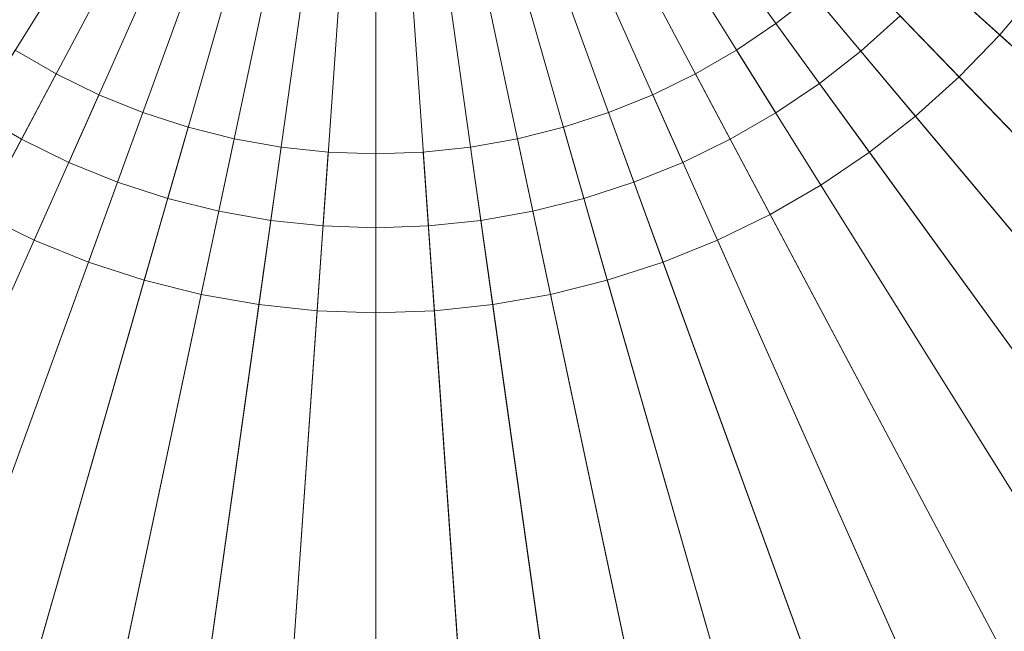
# Model space of a CAD drawing. Header units: centimetres. Extents: x -21.9 to 23.1, y -23 to 22.
# Tile 76 of 191: x -0.7 to 2.9, y -4.8 to -2.5. Entities that reach past the tile are written whole.
import ezdxf

# ---------------------------------------------------------------- set-up
doc = ezdxf.new("R2010")
doc.units = ezdxf.units.CM
doc.header["$LTSCALE"] = 2.54
doc.layers.add('Lucido design-1', color=7, linetype='Continuous')

# ---------------------------------------------------------------- blocks, each defined once
blk = doc.blocks.new('Gruppo-2-1')
at = {"color": 5, "linetype": 'Continuous', "lineweight": 9}
for points in [[(-1.3523, -2.5138, -936.3095), (-1.2078, -2.6439, -936.3095), (0.5828, -0.51, -936.3095)], [(0.5828, -0.51, -936.1095), (-1.2078, -2.6439, -936.1095), (-1.3523, -2.5138, -936.1095)], [(-1.2078, -2.6439, -936.3095), (-1.0546, -2.7636, -936.3095), (0.5828, -0.51, -936.3095)], [(0.5828, -0.51, -936.1095), (-1.0546, -2.7636, -936.1095), (-1.2078, -2.6439, -936.1095)], [(-1.0546, -2.7636, -936.3095), (-0.8934, -2.8723, -936.3095), (0.5828, -0.51, -936.3095)], [(0.5828, -0.51, -936.1095), (-0.8934, -2.8723, -936.1095), (-1.0546, -2.7636, -936.1095)], [(-0.8934, -2.8723, -936.3095), (-0.725, -2.9695, -936.3095), (0.5828, -0.51, -936.3095)], [(0.5828, -0.51, -936.1095), (-0.725, -2.9695, -936.1095), (-0.8934, -2.8723, -936.1095)], [(-0.725, -2.9695, -936.3095), (-0.5502, -3.0548, -936.3095), (0.5828, -0.51, -936.3095)], [(0.5828, -0.51, -936.1095), (-0.5502, -3.0548, -936.1095), (-0.725, -2.9695, -936.1095)], [(-0.5502, -3.0548, -936.3095), (-0.37, -3.1276, -936.3095), (0.5828, -0.51, -936.3095)], [(0.5828, -0.51, -936.1095), (-0.37, -3.1276, -936.1095), (-0.5502, -3.0548, -936.1095)], [(-0.37, -3.1276, -936.3095), (-0.1851, -3.1877, -936.3095), (0.5828, -0.51, -936.3095)], [(0.5828, -0.51, -936.1095), (-0.1851, -3.1877, -936.1095), (-0.37, -3.1276, -936.1095)], [(-0.1851, -3.1877, -936.3095), (0.0036, -3.2347, -936.3095), (0.5828, -0.51, -936.3095)], [(0.5828, -0.51, -936.1095), (0.0036, -3.2347, -936.1095), (-0.1851, -3.1877, -936.1095)], [(0.0036, -3.2347, -936.3095), (0.1951, -3.2685, -936.3095), (0.5828, -0.51, -936.3095)], [(0.5828, -0.51, -936.1095), (0.1951, -3.2685, -936.1095), (0.0036, -3.2347, -936.1095)], [(0.1951, -3.2685, -936.3095), (0.3884, -3.2888, -936.3095), (0.5828, -0.51, -936.3095)], [(0.5828, -0.51, -936.1095), (0.3884, -3.2888, -936.1095), (0.1951, -3.2685, -936.1095)], [(0.3884, -3.2888, -936.3095), (0.5828, -3.2956, -936.3095), (0.5828, -0.51, -936.3095)], [(0.5828, -0.51, -936.1095), (0.5828, -3.2956, -936.1095), (0.3884, -3.2888, -936.1095)], [(0.5828, -3.2956, -936.3095), (0.5828, -0.51, -936.3095), (0.5828, -0.51, -936.3095)], [(2.3733, -2.6439, -936.3095), (2.5178, -2.5138, -936.3095), (0.5828, -0.51, -936.3095)], [(2.2201, -2.7636, -936.3095), (2.3733, -2.6439, -936.3095), (0.5828, -0.51, -936.3095)], [(2.0589, -2.8723, -936.3095), (2.2201, -2.7636, -936.3095), (0.5828, -0.51, -936.3095)], [(1.8905, -2.9695, -936.3095), (2.0589, -2.8723, -936.3095), (0.5828, -0.51, -936.3095)], [(1.7158, -3.0548, -936.3095), (1.8905, -2.9695, -936.3095), (0.5828, -0.51, -936.3095)], [(1.5355, -3.1276, -936.3095), (1.7158, -3.0548, -936.3095), (0.5828, -0.51, -936.3095)], [(1.3506, -3.1877, -936.3095), (1.5355, -3.1276, -936.3095), (0.5828, -0.51, -936.3095)], [(1.1619, -3.2347, -936.3095), (1.3506, -3.1877, -936.3095), (0.5828, -0.51, -936.3095)], [(0.9704, -3.2685, -936.3095), (1.1619, -3.2347, -936.3095), (0.5828, -0.51, -936.3095)], [(0.7771, -3.2888, -936.3095), (0.9704, -3.2685, -936.3095), (0.5828, -0.51, -936.3095)], [(0.5828, -3.2956, -936.3095), (0.7771, -3.2888, -936.3095), (0.5828, -0.51, -936.3095)], [(0.5828, -0.51, -936.1095), (0.5828, -3.2956, -936.1095), (0.5828, -3.2956, -936.1095)], [(0.5828, -0.51, -936.1095), (2.5178, -2.5138, -936.1095), (2.3733, -2.6439, -936.1095)], [(0.5828, -0.51, -936.1095), (2.3733, -2.6439, -936.1095), (2.2201, -2.7636, -936.1095)], [(0.5828, -0.51, -936.1095), (2.2201, -2.7636, -936.1095), (2.0589, -2.8723, -936.1095)], [(0.5828, -0.51, -936.1095), (2.0589, -2.8723, -936.1095), (1.8905, -2.9695, -936.1095)], [(0.5828, -0.51, -936.1095), (1.8905, -2.9695, -936.1095), (1.7158, -3.0548, -936.1095)], [(0.5828, -0.51, -936.1095), (1.7158, -3.0548, -936.1095), (1.5355, -3.1276, -936.1095)], [(0.5828, -0.51, -936.1095), (1.5355, -3.1276, -936.1095), (1.3506, -3.1877, -936.1095)], [(0.5828, -0.51, -936.1095), (1.3506, -3.1877, -936.1095), (1.1619, -3.2347, -936.1095)], [(0.5828, -0.51, -936.1095), (1.1619, -3.2347, -936.1095), (0.9704, -3.2685, -936.1095)], [(0.5828, -0.51, -936.1095), (0.9704, -3.2685, -936.1095), (0.7771, -3.2888, -936.1095)], [(0.5828, -0.51, -936.1095), (0.7771, -3.2888, -936.1095), (0.5828, -3.2956, -936.1095)], [(2.841, -1.6114, -939.9081), (2.9123, -1.4512, -939.9081), (7.5366, -3.3195, -939.9081), (7.3237, -3.7978, -939.9081)], [(2.7587, -1.7663, -939.9081), (2.841, -1.6114, -939.9081), (7.3237, -3.7978, -939.9081), (7.078, -4.26, -939.9081)], [(2.6657, -1.915, -939.9081), (2.7587, -1.7663, -939.9081), (7.078, -4.26, -939.9081), (6.8005, -4.7039, -939.9081)], [(2.5627, -2.0569, -939.9081), (2.6657, -1.915, -939.9081), (6.8005, -4.7039, -939.9081), (6.4928, -5.1275, -939.9081)], [(2.4499, -2.1912, -939.9081), (2.5627, -2.0569, -939.9081), (6.4928, -5.1275, -939.9081), (6.1563, -5.5285, -939.9081)], [(2.8861, -2.5839, -937.1277), (3.0252, -2.4182, -937.1277), (2.5627, -2.0569, -937.1277), (2.4499, -2.1912, -937.1277)], [(2.3281, -2.3174, -939.9081), (2.4499, -2.1912, -939.9081), (6.1563, -5.5285, -939.9081), (5.7927, -5.905, -939.9081)], [(2.7358, -2.7396, -937.1277), (2.8861, -2.5839, -937.1277), (2.4499, -2.1912, -937.1277), (2.3281, -2.3174, -937.1277)], [(2.1978, -2.4347, -939.9081), (2.3281, -2.3174, -939.9081), (5.7927, -5.905, -939.9081), (5.4037, -6.2553, -939.9081)], [(2.5751, -2.8843, -937.1277), (2.7358, -2.7396, -937.1277), (2.3281, -2.3174, -937.1277), (2.1978, -2.4347, -937.1277)], [(2.8861, -2.5839, -936.1081), (3.0252, -2.4182, -936.1081), (3.0252, -2.4182, -937.1277), (2.8861, -2.5839, -937.1277)], [(6.573, -5.9036, -935.9022), (6.9346, -5.4726, -935.9022), (3.0252, -2.4182, -936.1081), (2.8861, -2.5839, -936.1081)], [(2.0596, -2.5427, -939.9081), (2.1978, -2.4347, -939.9081), (5.4037, -6.2553, -939.9081), (4.9912, -6.5776, -939.9081)], [(2.0596, -2.5427, -937.1277), (2.1978, -2.4347, -937.1277), (2.1978, -2.4347, -939.9081), (2.0596, -2.5427, -939.9081)], [(2.4046, -3.0175, -937.1277), (2.5751, -2.8843, -937.1277), (2.1978, -2.4347, -937.1277), (2.0596, -2.5427, -937.1277)], [(1.9142, -2.6407, -939.9081), (2.0596, -2.5427, -939.9081), (4.9912, -6.5776, -939.9081), (4.5572, -6.8704, -939.9081)], [(1.9142, -2.6407, -937.1277), (2.0596, -2.5427, -937.1277), (2.0596, -2.5427, -939.9081), (1.9142, -2.6407, -939.9081)], [(2.2252, -3.1385, -937.1277), (2.4046, -3.0175, -937.1277), (2.0596, -2.5427, -937.1277), (1.9142, -2.6407, -937.1277)], [(2.3733, -2.6439, -936.1095), (2.5178, -2.5138, -936.1095), (2.5178, -2.5138, -936.3095), (2.3733, -2.6439, -936.3095)], [(2.7358, -2.7396, -936.1081), (2.8861, -2.5839, -936.1081), (2.8861, -2.5839, -937.1277), (2.7358, -2.7396, -937.1277)], [(6.1821, -6.3083, -935.9022), (6.573, -5.9036, -935.9022), (2.8861, -2.5839, -936.1081), (2.7358, -2.7396, -936.1081)], [(-0.7487, -2.6407, -939.9081), (-0.5968, -2.7284, -939.9081), (-2.9383, -7.1321, -939.9081), (-3.3916, -6.8704, -939.9081)], [(-1.0597, -3.1385, -937.1277), (-0.8723, -3.2467, -937.1277), (-0.5968, -2.7284, -937.1277), (-0.7487, -2.6407, -937.1277)], [(-0.7487, -2.6407, -937.1277), (-0.5968, -2.7284, -937.1277), (-0.5968, -2.7284, -939.9081), (-0.7487, -2.6407, -939.9081)], [(1.7623, -2.7284, -939.9081), (1.9142, -2.6407, -939.9081), (4.5572, -6.8704, -939.9081), (4.1038, -7.1321, -939.9081)], [(1.7623, -2.7284, -937.1277), (1.9142, -2.6407, -937.1277), (1.9142, -2.6407, -939.9081), (1.7623, -2.7284, -939.9081)], [(2.0379, -3.2467, -937.1277), (2.2252, -3.1385, -937.1277), (1.9142, -2.6407, -937.1277), (1.7623, -2.7284, -937.1277)], [(2.2201, -2.7636, -936.1095), (2.3733, -2.6439, -936.1095), (2.3733, -2.6439, -936.3095), (2.2201, -2.7636, -936.3095)], [(-0.5968, -2.7284, -939.9081), (-0.4392, -2.8053, -939.9081), (-2.4678, -7.3616, -939.9081), (-2.9383, -7.1321, -939.9081)], [(-0.8723, -3.2467, -937.1277), (-0.6779, -3.3415, -937.1277), (-0.4392, -2.8053, -937.1277), (-0.5968, -2.7284, -937.1277)], [(-0.5968, -2.7284, -937.1277), (-0.4392, -2.8053, -937.1277), (-0.4392, -2.8053, -939.9081), (-0.5968, -2.7284, -939.9081)], [(1.6047, -2.8053, -939.9081), (1.7623, -2.7284, -939.9081), (4.1038, -7.1321, -939.9081), (3.6333, -7.3616, -939.9081)], [(1.6047, -2.8053, -937.1277), (1.7623, -2.7284, -937.1277), (1.7623, -2.7284, -939.9081), (1.6047, -2.8053, -939.9081)], [(1.8434, -3.3415, -937.1277), (2.0379, -3.2467, -937.1277), (1.7623, -2.7284, -937.1277), (1.6047, -2.8053, -937.1277)], [(2.5751, -2.8843, -936.1081), (2.7358, -2.7396, -936.1081), (2.7358, -2.7396, -937.1277), (2.5751, -2.8843, -937.1277)], [(5.764, -6.6848, -935.9022), (6.1821, -6.3083, -935.9022), (2.7358, -2.7396, -936.1081), (2.5751, -2.8843, -936.1081)], [(2.0589, -2.8723, -936.1095), (2.2201, -2.7636, -936.1095), (2.2201, -2.7636, -936.3095), (2.0589, -2.8723, -936.3095)], [(-0.4392, -2.8053, -939.9081), (-0.2766, -2.871, -939.9081), (-1.9824, -7.5577, -939.9081), (-2.4678, -7.3616, -939.9081)], [(-0.6779, -3.3415, -937.1277), (-0.4773, -3.4225, -937.1277), (-0.2766, -2.871, -937.1277), (-0.4392, -2.8053, -937.1277)], [(-0.4392, -2.8053, -937.1277), (-0.2766, -2.871, -937.1277), (-0.2766, -2.871, -939.9081), (-0.4392, -2.8053, -939.9081)], [(1.4421, -2.871, -939.9081), (1.6047, -2.8053, -939.9081), (3.6333, -7.3616, -939.9081), (3.1479, -7.5577, -939.9081)], [(1.4421, -2.871, -937.1277), (1.6047, -2.8053, -937.1277), (1.6047, -2.8053, -939.9081), (1.4421, -2.871, -939.9081)], [(1.6428, -3.4225, -937.1277), (1.8434, -3.3415, -937.1277), (1.6047, -2.8053, -937.1277), (1.4421, -2.871, -937.1277)], [(-0.2766, -2.871, -939.9081), (-0.1098, -2.9252, -939.9081), (-1.4845, -7.7195, -939.9081), (-1.9824, -7.5577, -939.9081)], [(-0.8934, -2.8723, -936.1095), (-0.725, -2.9695, -936.1095), (-0.725, -2.9695, -936.3095), (-0.8934, -2.8723, -936.3095)], [(-0.4773, -3.4225, -937.1277), (-0.2716, -3.4894, -937.1277), (-0.1098, -2.9252, -937.1277), (-0.2766, -2.871, -937.1277)], [(-0.2766, -2.871, -937.1277), (-0.1098, -2.9252, -937.1277), (-0.1098, -2.9252, -939.9081), (-0.2766, -2.871, -939.9081)], [(1.2753, -2.9252, -939.9081), (1.4421, -2.871, -939.9081), (3.1479, -7.5577, -939.9081), (2.65, -7.7195, -939.9081)], [(1.2753, -2.9252, -937.1277), (1.4421, -2.871, -937.1277), (1.4421, -2.871, -939.9081), (1.2753, -2.9252, -939.9081)], [(1.4371, -3.4894, -937.1277), (1.6428, -3.4225, -937.1277), (1.4421, -2.871, -937.1277), (1.2753, -2.9252, -937.1277)], [(1.8905, -2.9695, -936.1095), (2.0589, -2.8723, -936.1095), (2.0589, -2.8723, -936.3095), (1.8905, -2.9695, -936.3095)], [(2.4046, -3.0175, -936.1081), (2.5751, -2.8843, -936.1081), (2.5751, -2.8843, -937.1277), (2.4046, -3.0175, -937.1277)], [(5.3207, -7.0312, -935.9022), (5.764, -6.6848, -935.9022), (2.5751, -2.8843, -936.1081), (2.4046, -3.0175, -936.1081)], [(-0.1098, -2.9252, -939.9081), (0.0604, -2.9676, -939.9081), (-0.9766, -7.8461, -939.9081), (-1.4845, -7.7195, -939.9081)], [(-0.2716, -3.4894, -937.1277), (-0.0617, -3.5417, -937.1277), (0.0604, -2.9676, -937.1277), (-0.1098, -2.9252, -937.1277)], [(-0.1098, -2.9252, -937.1277), (0.0604, -2.9676, -937.1277), (0.0604, -2.9676, -939.9081), (-0.1098, -2.9252, -939.9081)], [(1.1051, -2.9676, -939.9081), (1.2753, -2.9252, -939.9081), (2.65, -7.7195, -939.9081), (2.1421, -7.8461, -939.9081)], [(1.1051, -2.9676, -937.1277), (1.2753, -2.9252, -937.1277), (1.2753, -2.9252, -939.9081), (1.1051, -2.9676, -939.9081)], [(1.2272, -3.5417, -937.1277), (1.4371, -3.4894, -937.1277), (1.2753, -2.9252, -937.1277), (1.1051, -2.9676, -937.1277)], [(0.0604, -2.9676, -939.9081), (0.2331, -2.9981, -939.9081), (-0.461, -7.937, -939.9081), (-0.9766, -7.8461, -939.9081)], [(-0.725, -2.9695, -936.1095), (-0.5502, -3.0548, -936.1095), (-0.5502, -3.0548, -936.3095), (-0.725, -2.9695, -936.3095)], [(-0.0617, -3.5417, -937.1277), (0.1514, -3.5793, -937.1277), (0.2331, -2.9981, -937.1277), (0.0604, -2.9676, -937.1277)], [(0.0604, -2.9676, -937.1277), (0.2331, -2.9981, -937.1277), (0.2331, -2.9981, -939.9081), (0.0604, -2.9676, -939.9081)], [(0.9324, -2.9981, -939.9081), (1.1051, -2.9676, -939.9081), (2.1421, -7.8461, -939.9081), (1.6266, -7.937, -939.9081)], [(0.9324, -2.9981, -937.1277), (1.1051, -2.9676, -937.1277), (1.1051, -2.9676, -939.9081), (0.9324, -2.9981, -939.9081)], [(1.0141, -3.5793, -937.1277), (1.2272, -3.5417, -937.1277), (1.1051, -2.9676, -937.1277), (0.9324, -2.9981, -937.1277)], [(1.7158, -3.0548, -936.1095), (1.8905, -2.9695, -936.1095), (1.8905, -2.9695, -936.3095), (1.7158, -3.0548, -936.3095)], [(0.2331, -2.9981, -939.9081), (0.4075, -3.0164, -939.9081), (0.0596, -7.9917, -939.9081), (-0.461, -7.937, -939.9081)], [(0.1514, -3.5793, -937.1277), (0.3666, -3.6019, -937.1277), (0.4075, -3.0164, -937.1277), (0.2331, -2.9981, -937.1277)], [(0.2331, -2.9981, -937.1277), (0.4075, -3.0164, -937.1277), (0.4075, -3.0164, -939.9081), (0.2331, -2.9981, -939.9081)], [(0.758, -3.0164, -939.9081), (0.9324, -2.9981, -939.9081), (1.6266, -7.937, -939.9081), (1.1059, -7.9917, -939.9081)], [(0.758, -3.0164, -937.1277), (0.9324, -2.9981, -937.1277), (0.9324, -2.9981, -939.9081), (0.758, -3.0164, -939.9081)], [(0.799, -3.6019, -937.1277), (1.0141, -3.5793, -937.1277), (0.9324, -2.9981, -937.1277), (0.758, -3.0164, -937.1277)], [(0.4075, -3.0164, -939.9081), (0.5828, -3.0225, -939.9081), (0.5828, -8.01, -939.9081), (0.0596, -7.9917, -939.9081)], [(0.3666, -3.6019, -937.1277), (0.5828, -3.6095, -937.1277), (0.5828, -3.0225, -937.1277), (0.4075, -3.0164, -937.1277)], [(0.4075, -3.0164, -937.1277), (0.5828, -3.0225, -937.1277), (0.5828, -3.0225, -939.9081), (0.4075, -3.0164, -939.9081)], [(0.5828, -3.0225, -939.9081), (0.758, -3.0164, -939.9081), (1.1059, -7.9917, -939.9081), (0.5828, -8.01, -939.9081)], [(0.5828, -3.0225, -937.1277), (0.758, -3.0164, -937.1277), (0.758, -3.0164, -939.9081), (0.5828, -3.0225, -939.9081)], [(0.5828, -3.6095, -937.1277), (0.799, -3.6019, -937.1277), (0.758, -3.0164, -937.1277), (0.5828, -3.0225, -937.1277)], [(0.5828, -3.0225, -939.9081), (0.5828, -8.01, -939.9081), (0.5828, -8.01, -939.9081)], [(0.5828, -3.0225, -937.1277), (0.5828, -3.0225, -939.9081), (0.5828, -3.0225, -939.9081)], [(0.5828, -3.6095, -937.1277), (0.5828, -3.0225, -937.1277), (0.5828, -3.0225, -937.1277)], [(2.2252, -3.1385, -936.1081), (2.4046, -3.0175, -936.1081), (2.4046, -3.0175, -937.1277), (2.2252, -3.1385, -937.1277)], [(4.8542, -7.3458, -935.9022), (5.3207, -7.0312, -935.9022), (2.4046, -3.0175, -936.1081), (2.2252, -3.1385, -936.1081)], [(-0.5502, -3.0548, -936.1095), (-0.37, -3.1276, -936.1095), (-0.37, -3.1276, -936.3095), (-0.5502, -3.0548, -936.3095)], [(1.5355, -3.1276, -936.1095), (1.7158, -3.0548, -936.1095), (1.7158, -3.0548, -936.3095), (1.5355, -3.1276, -936.3095)], [(-0.37, -3.1276, -936.1095), (-0.1851, -3.1877, -936.1095), (-0.1851, -3.1877, -936.3095), (-0.37, -3.1276, -936.3095)], [(1.3506, -3.1877, -936.1095), (1.5355, -3.1276, -936.1095), (1.5355, -3.1276, -936.3095), (1.3506, -3.1877, -936.3095)], [(2.0379, -3.2467, -936.1081), (2.2252, -3.1385, -936.1081), (2.2252, -3.1385, -937.1277), (2.0379, -3.2467, -937.1277)], [(4.367, -7.6271, -935.9022), (4.8542, -7.3458, -935.9022), (2.2252, -3.1385, -936.1081), (2.0379, -3.2467, -936.1081)], [(-0.1851, -3.1877, -936.1095), (0.0036, -3.2347, -936.1095), (0.0036, -3.2347, -936.3095), (-0.1851, -3.1877, -936.3095)], [(1.1619, -3.2347, -936.1095), (1.3506, -3.1877, -936.1095), (1.3506, -3.1877, -936.3095), (1.1619, -3.2347, -936.3095)], [(-3.2015, -7.6271, -935.9022), (-2.6958, -7.8737, -935.9022), (-0.6779, -3.3415, -936.1081), (-0.8723, -3.2467, -936.1081)], [(-0.8723, -3.2467, -936.1081), (-0.6779, -3.3415, -936.1081), (-0.6779, -3.3415, -937.1277), (-0.8723, -3.2467, -937.1277)], [(0.0036, -3.2347, -936.1095), (0.1951, -3.2685, -936.1095), (0.1951, -3.2685, -936.3095), (0.0036, -3.2347, -936.3095)], [(0.1951, -3.2685, -936.1095), (0.3884, -3.2888, -936.1095), (0.3884, -3.2888, -936.3095), (0.1951, -3.2685, -936.3095)], [(0.7771, -3.2888, -936.1095), (0.9704, -3.2685, -936.1095), (0.9704, -3.2685, -936.3095), (0.7771, -3.2888, -936.3095)], [(0.9704, -3.2685, -936.1095), (1.1619, -3.2347, -936.1095), (1.1619, -3.2347, -936.3095), (0.9704, -3.2685, -936.3095)], [(1.8434, -3.3415, -936.1081), (2.0379, -3.2467, -936.1081), (2.0379, -3.2467, -937.1277), (1.8434, -3.3415, -937.1277)], [(3.8613, -7.8737, -935.9022), (4.367, -7.6271, -935.9022), (2.0379, -3.2467, -936.1081), (1.8434, -3.3415, -936.1081)], [(0.3884, -3.2888, -936.1095), (0.5828, -3.2956, -936.1095), (0.5828, -3.2956, -936.3095), (0.3884, -3.2888, -936.3095)], [(0.5828, -3.2956, -936.1095), (0.7771, -3.2888, -936.1095), (0.7771, -3.2888, -936.3095), (0.5828, -3.2956, -936.3095)], [(0.5828, -3.2956, -936.1095), (0.5828, -3.2956, -936.3095), (0.5828, -3.2956, -936.3095)], [(-2.6958, -7.8737, -935.9022), (-2.1741, -8.0845, -935.9022), (-0.4773, -3.4225, -936.1081), (-0.6779, -3.3415, -936.1081)], [(-0.6779, -3.3415, -936.1081), (-0.4773, -3.4225, -936.1081), (-0.4773, -3.4225, -937.1277), (-0.6779, -3.3415, -937.1277)], [(1.6428, -3.4225, -936.1081), (1.8434, -3.3415, -936.1081), (1.8434, -3.3415, -937.1277), (1.6428, -3.4225, -937.1277)], [(3.3396, -8.0845, -935.9022), (3.8613, -7.8737, -935.9022), (1.8434, -3.3415, -936.1081), (1.6428, -3.4225, -936.1081)], [(-2.1741, -8.0845, -935.9022), (-1.639, -8.2583, -935.9022), (-0.2716, -3.4894, -936.1081), (-0.4773, -3.4225, -936.1081)], [(-0.4773, -3.4225, -936.1081), (-0.2716, -3.4894, -936.1081), (-0.2716, -3.4894, -937.1277), (-0.4773, -3.4225, -937.1277)], [(1.4371, -3.4894, -936.1081), (1.6428, -3.4225, -936.1081), (1.6428, -3.4225, -937.1277), (1.4371, -3.4894, -937.1277)], [(2.8046, -8.2583, -935.9022), (3.3396, -8.0845, -935.9022), (1.6428, -3.4225, -936.1081), (1.4371, -3.4894, -936.1081)], [(-1.639, -8.2583, -935.9022), (-1.0931, -8.3945, -935.9022), (-0.0617, -3.5417, -936.1081), (-0.2716, -3.4894, -936.1081)], [(-0.2716, -3.4894, -936.1081), (-0.0617, -3.5417, -936.1081), (-0.0617, -3.5417, -937.1277), (-0.2716, -3.4894, -937.1277)], [(1.2272, -3.5417, -936.1081), (1.4371, -3.4894, -936.1081), (1.4371, -3.4894, -937.1277), (1.2272, -3.5417, -937.1277)], [(2.2587, -8.3945, -935.9022), (2.8046, -8.2583, -935.9022), (1.4371, -3.4894, -936.1081), (1.2272, -3.5417, -936.1081)], [(-1.0931, -8.3945, -935.9022), (-0.5391, -8.4922, -935.9022), (0.1514, -3.5793, -936.1081), (-0.0617, -3.5417, -936.1081)], [(-0.0617, -3.5417, -936.1081), (0.1514, -3.5793, -936.1081), (0.1514, -3.5793, -937.1277), (-0.0617, -3.5417, -937.1277)], [(1.0141, -3.5793, -936.1081), (1.2272, -3.5417, -936.1081), (1.2272, -3.5417, -937.1277), (1.0141, -3.5793, -937.1277)], [(1.7046, -8.4922, -935.9022), (2.2587, -8.3945, -935.9022), (1.2272, -3.5417, -936.1081), (1.0141, -3.5793, -936.1081)], [(-0.5391, -8.4922, -935.9022), (0.0205, -8.551, -935.9022), (0.3666, -3.6019, -936.1081), (0.1514, -3.5793, -936.1081)], [(0.1514, -3.5793, -936.1081), (0.3666, -3.6019, -936.1081), (0.3666, -3.6019, -937.1277), (0.1514, -3.5793, -937.1277)], [(0.799, -3.6019, -936.1081), (1.0141, -3.5793, -936.1081), (1.0141, -3.5793, -937.1277), (0.799, -3.6019, -937.1277)], [(1.145, -8.551, -935.9022), (1.7046, -8.4922, -935.9022), (1.0141, -3.5793, -936.1081), (0.799, -3.6019, -936.1081)], [(0.0205, -8.551, -935.9022), (0.5828, -8.5706, -935.9022), (0.5828, -3.6095, -936.1081), (0.3666, -3.6019, -936.1081)], [(0.3666, -3.6019, -936.1081), (0.5828, -3.6095, -936.1081), (0.5828, -3.6095, -937.1277), (0.3666, -3.6019, -937.1277)], [(0.5828, -3.6095, -936.1081), (0.799, -3.6019, -936.1081), (0.799, -3.6019, -937.1277), (0.5828, -3.6095, -937.1277)], [(0.5828, -8.5706, -935.9022), (1.145, -8.551, -935.9022), (0.799, -3.6019, -936.1081), (0.5828, -3.6095, -936.1081)], [(0.5828, -3.6095, -936.1081), (0.5828, -3.6095, -937.1277), (0.5828, -3.6095, -937.1277)], [(0.5828, -8.5706, -935.9022), (0.5828, -3.6095, -936.1081), (0.5828, -3.6095, -936.1081)]]:
    blk.add_3dface(points, dxfattribs=at)

msp = doc.modelspace()

# ---------------------------------------------------------------- block references
at = {"layer": 'Lucido design-1', "color": 5, "true_color": 0x0000ff}
msp.add_blockref('Gruppo-2-1', (0, 0), dxfattribs=at)

doc.saveas('drawing.dxf')
